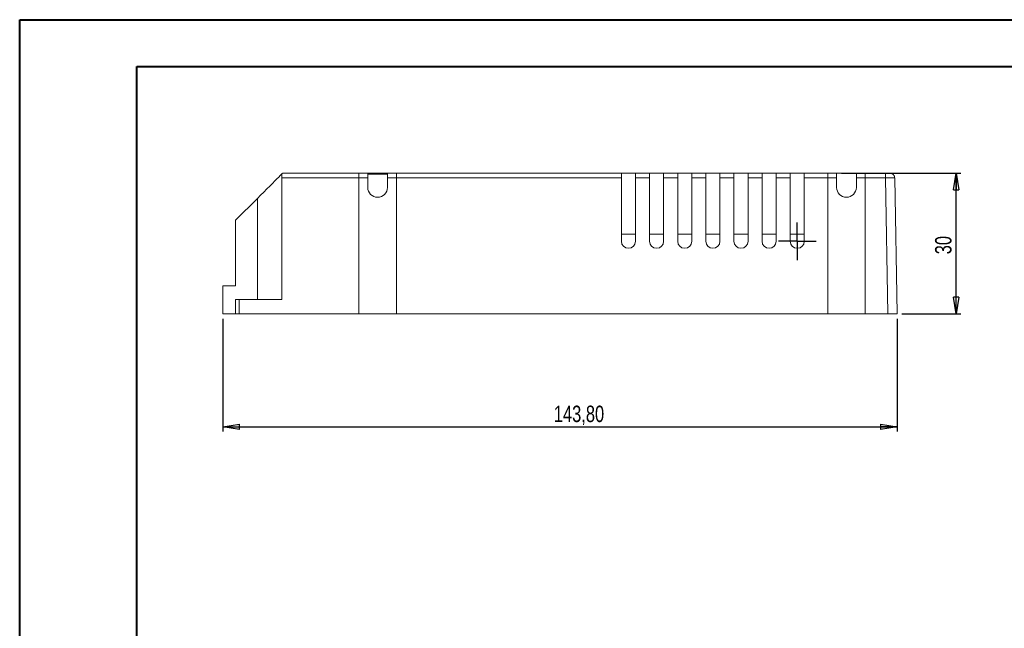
# Model space of a CAD drawing. Header units: millimetres. Extents: x 0 to 420, y -17 to 297.
# Tile 2 of 5: x 0 to 210, y 167 to 297. Entities that reach past the tile are written whole.
import ezdxf

# ---------------------------------------------------------------- set-up
doc = ezdxf.new("R2010")
doc.units = ezdxf.units.MM
doc.layers.add('SYM', color=179, linetype='Continuous')
doc.styles.add('SLDTEXTSTYLE0', font='TXT', dxfattribs={"width": 0.75})
doc.dimstyles.new('SLDDIMSTYLE0', dxfattribs={"dimtxt": 3.5, "dimasz": 3.556, "dimexe": 0, "dimexo": 0.0625, "dimgap": 0.875, "dimtad": 1, "dimrnd": 1e-09, "dimzin": 12, "dimdsep": 46, "dimtxsty": 'SLDTEXTSTYLE0', "dimblk1": 'CLOSED', "dimblk2": 'CLOSED', "dimsah": 1, "dimcen": 0.09, "dimadec": 0, "dimazin": 3, "dimtfac": 1, "dimtofl": 0, "dimtmove": 0, "dimatfit": 3, "dimldrblk": 'CLOSED', "dimfxl": 0, "dimfrac": 2, "dimtolj": 1, "dimtzin": 12, "dimarcsym": 0})

# ---------------------------------------------------------------- blocks, each defined once
blk = doc.blocks.new('_CLOSED')
at = {"color": 0, "linetype": 'ByBlock', "lineweight": -2}
for p, q in [((-1, 0.166667), (0, 0)), ((-1, 0.166667), (-1, -0.166667)), ((0, 0), (-1, -0.166667)), ((0, 0), (-1, 0))]:
    blk.add_line(p, q, dxfattribs=at)
blk = doc.blocks.new('_D')
at = {"layer": 'SYM'}
for p, q in [((175.32, 264.45), (200.82, 264.45)), ((199.82, 234.45), (199.82, 264.45)), ((188.22, 234.45), (200.82, 234.45))]:
    blk.add_line(p, q, dxfattribs=at)
at = {"layer": 'SYM', "xscale": 3.556, "yscale": 3.556}
for p, rotation in [((199.82, 264.45, 0.1), 90.00000000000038), ((199.82, 234.45, 0.1), 270.0000000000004)]:
    blk.add_blockref('_CLOSED', p, dxfattribs=dict(at, rotation=rotation))
at = {"layer": 'SYM', "insert": (195.31, 247.18), "char_height": 3.5, "attachment_point": 1, "rotation": 90, "style": 'SLDTEXTSTYLE0'}
blk.add_mtext('30', dxfattribs=at)
blk = doc.blocks.new('_D_1')
at = {"layer": 'SYM'}
for p, q in [((43.42, 233.45), (43.42, 209.38)), ((187.22, 233.45), (187.22, 209.38)), ((43.42, 210.38), (187.22, 210.38))]:
    blk.add_line(p, q, dxfattribs=at)
at = {"layer": 'SYM', "xscale": 3.556, "yscale": 3.556, "rotation": 180.0000000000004}
blk.add_blockref('_CLOSED', (43.42, 210.38, 0.1), dxfattribs=at)
at = {"layer": 'SYM', "xscale": 3.556, "yscale": 3.556}
blk.add_blockref('_CLOSED', (187.22, 210.38, 0.1), dxfattribs=at)
at = {"layer": 'SYM', "insert": (114, 214.9), "char_height": 3.5, "attachment_point": 1, "style": 'SLDTEXTSTYLE0'}
blk.add_mtext('143,80', dxfattribs=at)
blk = doc.blocks.new('SW_CENTERMARKSYMBOL_0')
at = {"layer": 'SYM', "color": 0}
for p, q in [((0, 2.5), (0, 4)), ((0, 0), (0, 2.5)), ((-2.5, 0), (-4, 0)), ((0, 0), (-2.5, 0)), ((0, 0), (0, -2.5)), ((0, 0), (2.5, 0)), ((2.5, 0), (4, 0)), ((0, -2.5), (0, -4))]:
    blk.add_line(p, q, dxfattribs=at)

msp = doc.modelspace()

# ---------------------------------------------------------------- linework, layer by layer
at = {"color": 7, "linetype": 'Continuous', "lineweight": 40}
for p, q in [((0.079, 0.215), (0.079, 297.215)), ((0.079, 297.215), (420.079, 297.215)), ((25.079, 10.215), (25.079, 287.215)), ((25.079, 287.215), (411.144, 287.215))]:
    msp.add_line(p, q, dxfattribs=at)
at = {"color": 7, "linetype": 'Continuous', "lineweight": 15}
for p, q in [((56.02, 264.352), (56.02, 263.469)), ((56.02, 237.552), (56.02, 263.469)), ((56.02, 263.469), (72.42, 263.469)), ((56.12, 264.452), (72.42, 264.452)), ((72.42, 264.452), (74.32, 264.452)), ((72.42, 263.452), (72.42, 264.452)), ((72.42, 234.452), (72.42, 263.452)), ((72.42, 263.452), (74.32, 263.452)), ((74.32, 263.452), (74.32, 264.452)), ((78.52, 264.452), (74.32, 264.452)), ((74.32, 264.252), (78.52, 264.252)), ((74.32, 263.452), (74.32, 261.452)), ((78.52, 264.452), (78.52, 263.452)), ((78.52, 264.452), (80.42, 264.452)), ((78.52, 261.452), (78.52, 263.452)), ((78.52, 263.452), (80.42, 263.452)), ((80.42, 263.452), (80.42, 264.452)), ((80.42, 264.452), (128.42, 264.452)), ((80.42, 263.469), (128.42, 263.469)), ((80.42, 263.452), (80.42, 234.452)), ((128.42, 263.469), (128.42, 264.452)), ((131.42, 264.452), (128.42, 264.452)), ((128.42, 263.469), (128.42, 249.952)), ((131.42, 264.452), (134.42, 264.452)), ((131.42, 263.469), (131.42, 264.452)), ((131.42, 249.952), (131.42, 263.469)), ((131.42, 263.469), (134.42, 263.469)), ((134.42, 263.469), (134.42, 264.452)), ((137.42, 264.452), (134.42, 264.452)), ((134.42, 263.469), (134.42, 249.952)), ((137.42, 264.452), (140.42, 264.452)), ((137.42, 263.469), (137.42, 264.452)), ((137.42, 249.952), (137.42, 263.469)), ((137.42, 263.469), (140.42, 263.469)), ((140.42, 263.469), (140.42, 264.452)), ((143.42, 264.452), (140.42, 264.452)), ((140.42, 263.469), (140.42, 249.952)), ((143.42, 264.452), (146.42, 264.452)), ((143.42, 263.469), (143.42, 264.452)), ((143.42, 249.952), (143.42, 263.469)), ((143.42, 263.469), (146.42, 263.469)), ((146.42, 263.469), (146.42, 264.452)), ((149.42, 264.452), (146.42, 264.452)), ((146.42, 263.469), (146.42, 249.952)), ((149.42, 264.452), (152.42, 264.452)), ((149.42, 263.469), (149.42, 264.452)), ((149.42, 249.952), (149.42, 263.469)), ((149.42, 263.469), (152.42, 263.469)), ((152.42, 263.469), (152.42, 264.452)), ((155.42, 264.452), (152.42, 264.452)), ((152.42, 263.469), (152.42, 249.952)), ((155.42, 264.452), (158.42, 264.452)), ((155.42, 263.469), (155.42, 264.452)), ((155.42, 249.952), (155.42, 263.469)), ((155.42, 263.469), (158.42, 263.469)), ((158.42, 263.469), (158.42, 264.452)), ((161.42, 264.452), (158.42, 264.452)), ((158.42, 263.469), (158.42, 249.952)), ((161.42, 264.452), (164.42, 264.452)), ((161.42, 264.452), (161.42, 263.469)), ((161.42, 249.952), (161.42, 263.469)), ((161.42, 263.469), (164.42, 263.469)), ((164.42, 263.469), (164.42, 264.452)), ((167.42, 264.452), (164.42, 264.452)), ((164.42, 263.469), (164.42, 249.952)), ((167.42, 264.452), (172.42, 264.452)), ((167.42, 263.469), (167.42, 264.452)), ((167.42, 249.952), (167.42, 263.469)), ((167.42, 263.469), (172.42, 263.469)), ((172.42, 264.452), (174.32, 264.452)), ((172.42, 263.452), (172.42, 264.452)), ((172.42, 234.452), (172.42, 263.452)), ((172.42, 263.452), (174.32, 263.452)), ((174.32, 263.452), (174.32, 264.452)), ((178.52, 264.452), (174.32, 264.452)), ((174.32, 263.452), (174.32, 261.452)), ((178.52, 264.452), (178.52, 263.452)), ((178.52, 264.452), (180.42, 264.452)), ((178.52, 261.452), (178.52, 263.452)), ((178.52, 263.452), (180.42, 263.452)), ((180.42, 263.452), (180.42, 264.452)), ((180.42, 264.452), (184.714, 264.452)), ((180.42, 263.469), (184.714, 263.469)), ((180.42, 263.452), (180.42, 234.452)), ((184.714, 264.452), (184.714, 264.418)), ((184.714, 263.469), (185.22, 234.452)), ((187.22, 234.452), (186.714, 263.469)), ((46.12, 254.452), (50.77, 259.102)), ((50.77, 259.102), (50.77, 237.552)), ((46.12, 254.452), (46.12, 240.452)), ((131.42, 251.452), (128.42, 251.452)), ((137.42, 251.452), (134.42, 251.452)), ((143.42, 251.452), (140.42, 251.452)), ((149.42, 251.452), (146.42, 251.452)), ((155.42, 251.452), (152.42, 251.452)), ((161.42, 251.452), (158.42, 251.452)), ((167.42, 251.452), (164.42, 251.452)), ((43.42, 234.452), (43.42, 240.452)), ((43.42, 240.452), (46.12, 240.452)), ((46.12, 234.452), (46.12, 237.552)), ((46.92, 237.552), (46.12, 237.552)), ((46.92, 234.452), (46.92, 237.552)), ((46.92, 237.552), (56.02, 237.552)), ((43.42, 234.452), (46.12, 234.452)), ((46.92, 234.452), (46.12, 234.452)), ((46.92, 234.452), (72.42, 234.452)), ((72.42, 234.452), (80.42, 234.452)), ((80.42, 234.452), (172.42, 234.452)), ((172.42, 234.452), (180.42, 234.452)), ((180.42, 234.452), (185.22, 234.452)), ((185.22, 234.452), (187.22, 234.452))]:
    msp.add_line(p, q, dxfattribs=at)
at = {"color": 7, "linetype": 'Continuous', "lineweight": 15, "flags": 128}
for points in [[(50.77, 259.102), (51.455, 259.787), (52.129, 260.46), (52.779, 261.111), (53.395, 261.727), (53.966, 262.298), (54.482, 262.814), (54.935, 263.267), (55.317, 263.648), (55.62, 263.952), (55.841, 264.173), (55.975, 264.307), (56.02, 264.352)], [(56.02, 264.352), (56.075, 264.407), (56.109, 264.44), (56.12, 264.452)]]:
    msp.add_lwpolyline(points, dxfattribs=at)
at = {"color": 7, "linetype": 'Continuous', "lineweight": 15}
for centre, radius in [((76.42, 261.452), 2.1), ((176.42, 261.452), 2.1), ((129.92, 249.952), 1.5), ((135.92, 249.952), 1.5), ((141.92, 249.952), 1.5), ((147.92, 249.952), 1.5), ((153.92, 249.952), 1.5), ((159.92, 249.952), 1.5), ((165.92, 249.952), 1.5)]:
    msp.add_arc(centre, radius, 180, 0, dxfattribs=at)
for points, knots in [([(185.891, 264.436), (185.873, 264.436), (185.837, 264.436), (185.562, 264.436), (185.169, 264.436), (184.858, 264.436), (184.703, 264.436)], [0, 0, 0, 0, 0.250063, 0.5000039, 0.7499512, 1, 1, 1, 1]), ([(186.713, 263.469), (186.712, 263.469), (186.711, 263.47), (186.695, 263.471), (186.669, 263.472), (186.634, 263.473), (186.589, 263.474), (186.534, 263.475), (186.47, 263.475), (186.397, 263.475), (186.316, 263.476), (186.226, 263.476), (186.129, 263.476), (186.024, 263.476), (185.913, 263.476), (185.796, 263.475), (185.673, 263.475), (185.545, 263.475), (185.413, 263.474), (185.278, 263.473), (185.139, 263.472), (184.999, 263.471), (184.857, 263.47), (184.762, 263.469), (184.714, 263.469)], [0, 0, 0, 0, 0.0454772, 0.0909716, 0.1364536, 0.1819143, 0.2273613, 0.2728003, 0.318237, 0.3636787, 0.4091266, 0.4545772, 0.5000269, 0.5454754, 0.5909251, 0.6363745, 0.6818192, 0.7272561, 0.7726884, 0.8181237, 0.863568, 0.909028, 0.9545109, 1, 1, 1, 1]), ([(186.714, 263.469), (186.697, 263.599), (186.663, 263.858), (186.43, 264.179), (186.155, 264.381), (185.957, 264.408), (185.887, 264.418)], [0, 0, 0, 0, 0.2822825, 0.5645663, 0.8468482, 1, 1, 1, 1])]:
    msp.add_open_spline(points, degree=3, knots=knots, dxfattribs=at)
at = {"color": 8, "linetype": 'Continuous', "lineweight": 15}
msp.add_open_spline([(184.714, 264.418), (184.714, 264.408), (184.714, 264.381), (184.714, 264.179), (184.714, 263.858), (184.714, 263.599), (184.714, 263.469)], degree=3, knots=[0, 0, 0, 0, 0.1544293, 0.4362853, 0.7181433, 1, 1, 1, 1], dxfattribs=at)

# ---------------------------------------------------------------- block references
at = {"layer": 'SYM'}
msp.add_blockref('SW_CENTERMARKSYMBOL_0', (165.92, 249.952), dxfattribs=at)

# ---------------------------------------------------------------- dimensions: what is measured, and where the dimension line sits
dim = msp.add_linear_dim(base=(199.824, 264.452), p1=(187.22, 234.452), p2=(174.32, 264.452), angle=90, dimstyle='SLDDIMSTYLE0', dxfattribs=at)
dim.commit()
dim.dimension.update_dxf_attribs({"geometry": '_D', "text_midpoint": (199.824, 249.762), "dimtype": 160})
dim = msp.add_linear_dim(base=(187.22, 210.385), p1=(43.42, 234.452), p2=(187.22, 234.452), dimstyle='SLDDIMSTYLE0', dxfattribs=at)
dim.commit()
dim.dimension.update_dxf_attribs({"geometry": '_D_1', "text_midpoint": (121.116, 210.385), "dimtype": 160})

doc.saveas('drawing.dxf')
